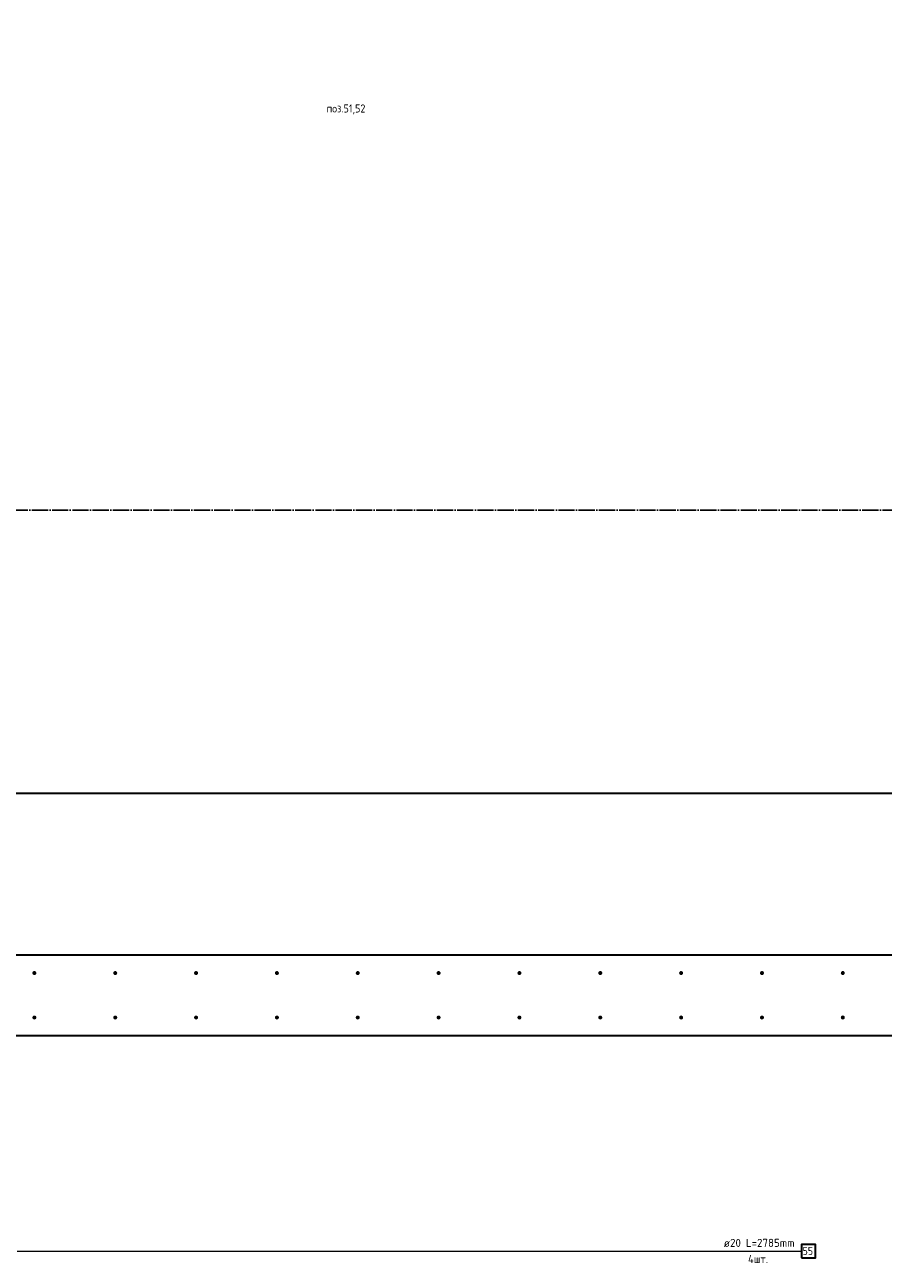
# Model space of a CAD drawing. Header units: millimetres. Extents: x 27309 to 183995, y -852 to 48500.
# Tile 55 of 93: x 147126 to 149250, y 43337 to 46400. Entities that reach past the tile are written whole.
import ezdxf

# ---------------------------------------------------------------- set-up
doc = ezdxf.new("R2010")
doc.units = ezdxf.units.MM
doc.header["$PDMODE"] = 65
doc.linetypes.add('______11', pattern=[50, 40, -5, 0, -5])
doc.linetypes.add('______5', pattern=[110, 80, -10, 10, -10])
for name, color, linetype, lineweight in [('Standard', 7, 'Continuous', 25), ('Арм.стержн. Выпуски', 180, 'Continuous', 35), ('Размерная линия_ общее', 7, 'Continuous', 13)]:
    doc.layers.add(name, color=color, linetype=linetype, lineweight=lineweight)
doc.layers.add('Осевая линия_ общее', color=7, linetype='______5', lineweight=13, true_color=0xa0a0a0)
doc.styles.add('ISOCPEUR', font='ISOCPEUR')
doc.dimstyles.new('DIMSTYLE_3', dxfattribs={"dimtxt": 22, "dimasz": 25, "dimexe": 0, "dimexo": 0, "dimgap": 11, "dimtad": 2, "dimdec": 0, "dimrnd": 5, "dimzin": 12, "dimdsep": 46, "dimtxsty": 'ISOCPEUR', "dimblk1": 'ALL_ML_STRICH', "dimblk2": 'ALL_ML_STRICH', "dimsah": 1, "dimcen": 0, "dimclrd": 7, "dimclre": 256, "dimclrt": 7, "dimadec": 0, "dimazin": 0, "dimtfac": 1, "dimtdec": 0, "dimtix": 1, "dimtmove": 2, "dimatfit": 3, "dimfxl": 0, "dimtzin": 0, "dimlwd": 0, "dimlwe": -3, "dimarcsym": 0})

# ---------------------------------------------------------------- blocks, each defined once
blk = doc.blocks.new('ALL_ML_STRICH')
at = {"color": 0, "linetype": 'ByBlock', "lineweight": -2}
for p, q in [((-1, 0), (0.5, 0)), ((-0.3, -0.3), (0.3, 0.3)), ((0, -0.5), (0, 0.5))]:
    blk.add_line(p, q, dxfattribs=at)
blk = doc.blocks.new('*D336')
at = {"layer": 'DEFPOINTS', "color": 7, "linetype": 'Continuous', "lineweight": 13, "transparency": 33554687}
for p in [(146550, 46497.3), (150750, 46497.3), (146550, 44055)]:
    blk.add_point(p, dxfattribs=at)
at = {"layer": 'Размерная линия_ общее', "color": 253, "linetype": 'Continuous', "lineweight": -2, "true_color": 0xa0a0a0, "transparency": 33554687}
for p, q in [((146550, 44075), (146550, 46497.3)), ((150750, 46497.3), (150750, 46497.3))]:
    blk.add_line(p, q, dxfattribs=at)
at = {"layer": 'Размерная линия_ общее', "color": 7, "linetype": 'Continuous', "lineweight": -2, "transparency": 33554687}
blk.add_line((146550, 46497.3), (150750, 46497.3), dxfattribs=at)
at = {"layer": 'Размерная линия_ общее', "color": 7, "linetype": 'Continuous', "lineweight": 13, "transparency": 33554687, "xscale": 25, "yscale": 25, "zscale": 25, "rotation": 180}
blk.add_blockref('ALL_ML_STRICH', (146550, 46497.3), dxfattribs=at)
at = {"layer": 'Размерная линия_ общее', "color": 7, "linetype": 'Continuous', "lineweight": 13, "transparency": 33554687, "xscale": 25, "yscale": 25, "zscale": 25}
blk.add_blockref('ALL_ML_STRICH', (150750, 46497.3), dxfattribs=at)
at = {"layer": 'Размерная линия_ общее', "color": 7, "linetype": 'Continuous', "lineweight": 13, "transparency": 33554687, "insert": (148567.5, 46569.3), "char_height": 22, "width": 1.1, "attachment_point": 1, "line_spacing_factor": 0.60241, "style": 'ISOCPEUR'}
blk.add_mtext('21х200=4200', dxfattribs=at)

msp = doc.modelspace()

# ---------------------------------------------------------------- hatches: boundary and pattern name
at = {"layer": 'Арм.стержн. Выпуски', "linetype": 'Continuous', "lineweight": 35, "transparency": 33554687}
for points in [[(147155, 44055), (147154.6, 44056.9), (147153.5, 44058.5), (147151.9, 44059.6), (147150, 44060), (147148.1, 44059.6), (147146.5, 44058.5), (147145.4, 44056.9), (147145, 44055), (147145.4, 44053.1), (147146.5, 44051.5), (147148.1, 44050.4), (147150, 44050), (147151.9, 44050.4), (147153.5, 44051.5), (147154.6, 44053.1)], [(147355, 44055), (147354.6, 44056.9), (147353.5, 44058.5), (147351.9, 44059.6), (147350, 44060), (147348.1, 44059.6), (147346.5, 44058.5), (147345.4, 44056.9), (147345, 44055), (147345.4, 44053.1), (147346.5, 44051.5), (147348.1, 44050.4), (147350, 44050), (147351.9, 44050.4), (147353.5, 44051.5), (147354.6, 44053.1)], [(147555, 44055), (147554.6, 44056.9), (147553.5, 44058.5), (147551.9, 44059.6), (147550, 44060), (147548.1, 44059.6), (147546.5, 44058.5), (147545.4, 44056.9), (147545, 44055), (147545.4, 44053.1), (147546.5, 44051.5), (147548.1, 44050.4), (147550, 44050), (147551.9, 44050.4), (147553.5, 44051.5), (147554.6, 44053.1)], [(147755, 44055), (147754.6, 44056.9), (147753.5, 44058.5), (147751.9, 44059.6), (147750, 44060), (147748.1, 44059.6), (147746.5, 44058.5), (147745.4, 44056.9), (147745, 44055), (147745.4, 44053.1), (147746.5, 44051.5), (147748.1, 44050.4), (147750, 44050), (147751.9, 44050.4), (147753.5, 44051.5), (147754.6, 44053.1)], [(147955, 44055), (147954.6, 44056.9), (147953.5, 44058.5), (147951.9, 44059.6), (147950, 44060), (147948.1, 44059.6), (147946.5, 44058.5), (147945.4, 44056.9), (147945, 44055), (147945.4, 44053.1), (147946.5, 44051.5), (147948.1, 44050.4), (147950, 44050), (147951.9, 44050.4), (147953.5, 44051.5), (147954.6, 44053.1)], [(148155, 44055), (148154.6, 44056.9), (148153.5, 44058.5), (148151.9, 44059.6), (148150, 44060), (148148.1, 44059.6), (148146.5, 44058.5), (148145.4, 44056.9), (148145, 44055), (148145.4, 44053.1), (148146.5, 44051.5), (148148.1, 44050.4), (148150, 44050), (148151.9, 44050.4), (148153.5, 44051.5), (148154.6, 44053.1)], [(148355, 44055), (148354.6, 44056.9), (148353.5, 44058.5), (148351.9, 44059.6), (148350, 44060), (148348.1, 44059.6), (148346.5, 44058.5), (148345.4, 44056.9), (148345, 44055), (148345.4, 44053.1), (148346.5, 44051.5), (148348.1, 44050.4), (148350, 44050), (148351.9, 44050.4), (148353.5, 44051.5), (148354.6, 44053.1)], [(148555, 44055), (148554.6, 44056.9), (148553.5, 44058.5), (148551.9, 44059.6), (148550, 44060), (148548.1, 44059.6), (148546.5, 44058.5), (148545.4, 44056.9), (148545, 44055), (148545.4, 44053.1), (148546.5, 44051.5), (148548.1, 44050.4), (148550, 44050), (148551.9, 44050.4), (148553.5, 44051.5), (148554.6, 44053.1)], [(148755, 44055), (148754.6, 44056.9), (148753.5, 44058.5), (148751.9, 44059.6), (148750, 44060), (148748.1, 44059.6), (148746.5, 44058.5), (148745.4, 44056.9), (148745, 44055), (148745.4, 44053.1), (148746.5, 44051.5), (148748.1, 44050.4), (148750, 44050), (148751.9, 44050.4), (148753.5, 44051.5), (148754.6, 44053.1)], [(148955, 44055), (148954.6, 44056.9), (148953.5, 44058.5), (148951.9, 44059.6), (148950, 44060), (148948.1, 44059.6), (148946.5, 44058.5), (148945.4, 44056.9), (148945, 44055), (148945.4, 44053.1), (148946.5, 44051.5), (148948.1, 44050.4), (148950, 44050), (148951.9, 44050.4), (148953.5, 44051.5), (148954.6, 44053.1)], [(149155, 44055), (149154.6, 44056.9), (149153.5, 44058.5), (149151.9, 44059.6), (149150, 44060), (149148.1, 44059.6), (149146.5, 44058.5), (149145.4, 44056.9), (149145, 44055), (149145.4, 44053.1), (149146.5, 44051.5), (149148.1, 44050.4), (149150, 44050), (149151.9, 44050.4), (149153.5, 44051.5), (149154.6, 44053.1)], [(147155, 43945), (147154.6, 43946.9), (147153.5, 43948.5), (147151.9, 43949.6), (147150, 43950), (147148.1, 43949.6), (147146.5, 43948.5), (147145.4, 43946.9), (147145, 43945), (147145.4, 43943.1), (147146.5, 43941.5), (147148.1, 43940.4), (147150, 43940), (147151.9, 43940.4), (147153.5, 43941.5), (147154.6, 43943.1)], [(147355, 43945), (147354.6, 43946.9), (147353.5, 43948.5), (147351.9, 43949.6), (147350, 43950), (147348.1, 43949.6), (147346.5, 43948.5), (147345.4, 43946.9), (147345, 43945), (147345.4, 43943.1), (147346.5, 43941.5), (147348.1, 43940.4), (147350, 43940), (147351.9, 43940.4), (147353.5, 43941.5), (147354.6, 43943.1)], [(147555, 43945), (147554.6, 43946.9), (147553.5, 43948.5), (147551.9, 43949.6), (147550, 43950), (147548.1, 43949.6), (147546.5, 43948.5), (147545.4, 43946.9), (147545, 43945), (147545.4, 43943.1), (147546.5, 43941.5), (147548.1, 43940.4), (147550, 43940), (147551.9, 43940.4), (147553.5, 43941.5), (147554.6, 43943.1)], [(147755, 43945), (147754.6, 43946.9), (147753.5, 43948.5), (147751.9, 43949.6), (147750, 43950), (147748.1, 43949.6), (147746.5, 43948.5), (147745.4, 43946.9), (147745, 43945), (147745.4, 43943.1), (147746.5, 43941.5), (147748.1, 43940.4), (147750, 43940), (147751.9, 43940.4), (147753.5, 43941.5), (147754.6, 43943.1)], [(147955, 43945), (147954.6, 43946.9), (147953.5, 43948.5), (147951.9, 43949.6), (147950, 43950), (147948.1, 43949.6), (147946.5, 43948.5), (147945.4, 43946.9), (147945, 43945), (147945.4, 43943.1), (147946.5, 43941.5), (147948.1, 43940.4), (147950, 43940), (147951.9, 43940.4), (147953.5, 43941.5), (147954.6, 43943.1)], [(148155, 43945), (148154.6, 43946.9), (148153.5, 43948.5), (148151.9, 43949.6), (148150, 43950), (148148.1, 43949.6), (148146.5, 43948.5), (148145.4, 43946.9), (148145, 43945), (148145.4, 43943.1), (148146.5, 43941.5), (148148.1, 43940.4), (148150, 43940), (148151.9, 43940.4), (148153.5, 43941.5), (148154.6, 43943.1)], [(148355, 43945), (148354.6, 43946.9), (148353.5, 43948.5), (148351.9, 43949.6), (148350, 43950), (148348.1, 43949.6), (148346.5, 43948.5), (148345.4, 43946.9), (148345, 43945), (148345.4, 43943.1), (148346.5, 43941.5), (148348.1, 43940.4), (148350, 43940), (148351.9, 43940.4), (148353.5, 43941.5), (148354.6, 43943.1)], [(148555, 43945), (148554.6, 43946.9), (148553.5, 43948.5), (148551.9, 43949.6), (148550, 43950), (148548.1, 43949.6), (148546.5, 43948.5), (148545.4, 43946.9), (148545, 43945), (148545.4, 43943.1), (148546.5, 43941.5), (148548.1, 43940.4), (148550, 43940), (148551.9, 43940.4), (148553.5, 43941.5), (148554.6, 43943.1)], [(148755, 43945), (148754.6, 43946.9), (148753.5, 43948.5), (148751.9, 43949.6), (148750, 43950), (148748.1, 43949.6), (148746.5, 43948.5), (148745.4, 43946.9), (148745, 43945), (148745.4, 43943.1), (148746.5, 43941.5), (148748.1, 43940.4), (148750, 43940), (148751.9, 43940.4), (148753.5, 43941.5), (148754.6, 43943.1)], [(148955, 43945), (148954.6, 43946.9), (148953.5, 43948.5), (148951.9, 43949.6), (148950, 43950), (148948.1, 43949.6), (148946.5, 43948.5), (148945.4, 43946.9), (148945, 43945), (148945.4, 43943.1), (148946.5, 43941.5), (148948.1, 43940.4), (148950, 43940), (148951.9, 43940.4), (148953.5, 43941.5), (148954.6, 43943.1)], [(149155, 43945), (149154.6, 43946.9), (149153.5, 43948.5), (149151.9, 43949.6), (149150, 43950), (149148.1, 43949.6), (149146.5, 43948.5), (149145.4, 43946.9), (149145, 43945), (149145.4, 43943.1), (149146.5, 43941.5), (149148.1, 43940.4), (149150, 43940), (149151.9, 43940.4), (149153.5, 43941.5), (149154.6, 43943.1)]]:
    msp.add_hatch(color=4, dxfattribs=at).paths.add_polyline_path(points)

# ---------------------------------------------------------------- linework, layer by layer
at = {"color": 7, "linetype": 'Continuous', "lineweight": 35, "transparency": 33554687}
for p, q in [((139850, 44100), (152830, 44100)), ((152850, 43900), (146440, 43900))]:
    msp.add_line(p, q, dxfattribs=at)
at = {"layer": 'Арм.стержн. Выпуски', "color": 7, "linetype": 'Continuous', "lineweight": 13, "transparency": 33554687}
msp.add_line((147107.4, 43366.9), (149047.4, 43366.9), dxfattribs=at)
at = {"layer": 'Арм.стержн. Выпуски', "color": 7, "linetype": 'Continuous', "lineweight": 35, "transparency": 33554687}
msp.add_lwpolyline([(149047.4, 43350.3), (149082.1, 43350.3), (149082.1, 43383.6), (149047.4, 43383.6), (149047.4, 43350.3)], dxfattribs=at)
at = {"layer": 'Осевая линия_ общее', "color": 253, "linetype": '______11', "lineweight": -3, "true_color": 0xa0a0a0, "transparency": 33554687}
for p, q in [((125200, 45200), (169325.4, 45200)), ((125200, 43900), (169325.4, 43900))]:
    msp.add_line(p, q, dxfattribs=at)
at = {"layer": 'Размерная линия_ общее', "color": 7, "linetype": 'Continuous', "lineweight": 35, "transparency": 33554687}
msp.add_line((140250, 44500), (152430, 44500), dxfattribs=at)

# ---------------------------------------------------------------- texts
at = {"layer": 'Standard', "color": 7, "linetype": 'Continuous', "lineweight": 13, "transparency": 33554687, "insert": (147872.9, 46178.8), "char_height": 20, "width": 104.817, "attachment_point": 7, "style": 'ISOCPEUR'}
msp.add_mtext('\\A1;{\\fISOCPEUR|i0|b0;\\H20.000000;\\W0.909091;\\C7;поз.51,52}\\P', dxfattribs=at)
at = {"layer": 'Арм.стержн. Выпуски', "color": 7, "linetype": 'Continuous', "lineweight": 25, "transparency": 33554687, "char_height": 20, "attachment_point": 7, "style": 'ISOCPEUR'}
for s, insert, width in [('\\W0.98;ø20 L=2785mm ', (148855.4, 43377.6), 199.696), ('\\W0.87;55', (149050.8, 43357.6), 36.721), ('\\W0.95;4шт. ', (148915.4, 43337.6), 79.438)]:
    msp.add_mtext(s, dxfattribs=dict(at, insert=insert, width=width))

# ---------------------------------------------------------------- dimensions: what is measured, and where the dimension line sits
at = {"layer": 'Размерная линия_ общее', "color": 7, "linetype": 'Continuous', "lineweight": 13, "transparency": 33554687}
dim = msp.add_linear_dim(base=(150750, 46497.3), p1=(146550, 44075), p2=(150750, 46497.3), text='21х200=4200', dimstyle='DIMSTYLE_3', override={"dimpost": '<>', "dimclrd": 7, "dimclre": 253, "dimclrt": 7, "dimlwd": 0, "dimlwe": 65533}, dxfattribs=at)
dim.commit()
dim.dimension.update_dxf_attribs({"geometry": '*D336', "text_midpoint": (148650, 46508.3), "dimtype": 160})

doc.saveas('drawing.dxf')
